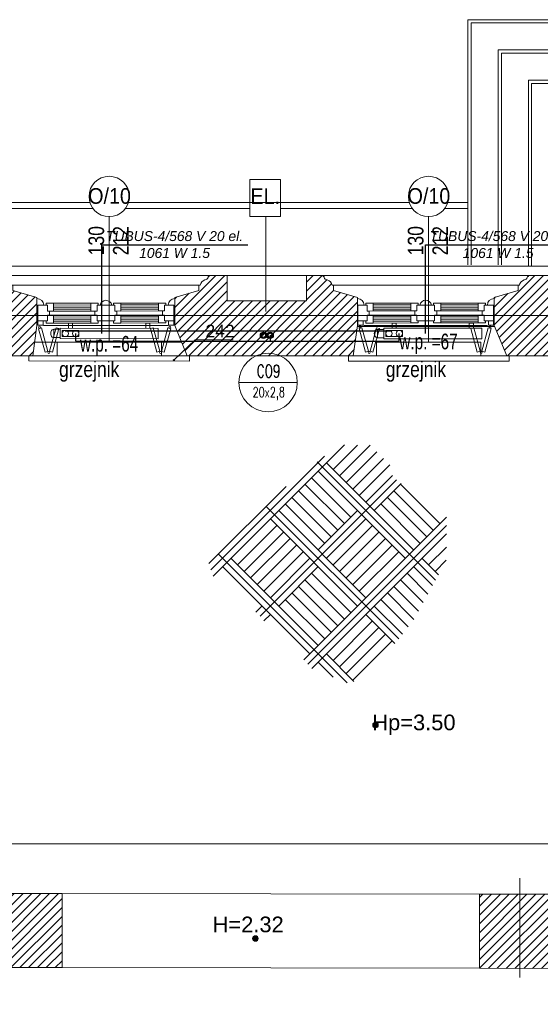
# Model space of a CAD drawing. Header units: millimetres. Extents: x -573548 to 674770, y -210017 to -47794.
# Tile 107 of 234: x 96121 to 101109, y -125018 to -115585. Entities that reach past the tile are written whole.
import ezdxf
from ezdxf.enums import TextEntityAlignment as Align
from ezdxf.lldxf.tags import DXFTag

# ---------------------------------------------------------------- set-up
doc = ezdxf.new("R2010")
doc.units = ezdxf.units.MM
for name, color, linetype, lineweight in [('_S_CO_OPIS_PION', 7, 'Continuous', 13), ('A.03 RZUT PARTERU_is$0$A-OKNA-OPIS_Nr_pióra__2', 8, 'Continuous', 9), ('A.03 RZUT PARTERU_is$0$A-WYSOKOSCI_Nr_pióra__7', 8, 'Continuous', 9), ('A.03 RZUT PARTERU_is$0$COKÓŁ_Nr_pióra__1', 8, 'Continuous', 9), ('A.03 RZUT PARTERU_is$0$detalokna_Nr_pióra__1', 8, 'Continuous', 9), ('A.03 RZUT PARTERU_is$0$detalokna_Nr_pióra__2', 8, 'Continuous', 9), ('A.03 RZUT PARTERU_is$0$detalokna_Nr_pióra__8', 8, 'Continuous', 9), ('A.03 RZUT PARTERU_is$0$DIM MALY_Nr_pióra__8', 8, 'Continuous', 9), ('A.03 RZUT PARTERU_is$0$Drawing & Figure_Nr_pióra__18', 8, 'Continuous', 9), ('A.03 RZUT PARTERU_is$0$nadproża_opis#2_Nr_pióra__7', 8, 'Continuous', 9), ('A.03 RZUT PARTERU_is$0$Nowe_A-OKNA-OPIS_Nr_pióra__59', 8, 'Continuous', 9), ('A.03 RZUT PARTERU_is$0$Nowe_A_okno_Nr_pióra__59', 8, 'Continuous', 9), ('A.03 RZUT PARTERU_is$0$Nowe_Annotation - Text_Nr_pióra__59', 8, 'Continuous', 9), ('A.03 RZUT PARTERU_is$0$Nowe_GRZEJNIK_Nr_pióra__59', 8, 'Continuous', 9), ('A.03 RZUT PARTERU_is$0$Nowe_okiennice_Nr_pióra__59', 8, 'Continuous', 9), ('A.03 RZUT PARTERU_is$0$Nowe_WIDOK_Nr_pióra__59', 8, 'Continuous', 9), ('A.03 RZUT PARTERU_is$0$opaska_Nr_pióra__1', 8, 'Continuous', 9), ('A.03 RZUT PARTERU_is$0$opisy inne_Nr_pióra__1', 8, 'Continuous', 9), ('A.03 RZUT PARTERU_is$0$PARAPET_Nr_pióra__7', 8, 'Continuous', 9), ('A.03 RZUT PARTERU_is$0$podciagi_Nr_pióra__1', 8, 'Continuous', 9), ('A.03 RZUT PARTERU_is$0$POSADZKI_Nr_pióra__18', 8, 'Continuous', 9), ('A.03 RZUT PARTERU_is$0$SCHODY_Nr_pióra__1', 8, 'Continuous', 9), ('A.03 RZUT PARTERU_is$0$Structural - Bearing_Nr_pióra__21', 8, 'Continuous', 9), ('A.03 RZUT PARTERU_is$0$Structural - Grid', 8, 'Continuous', 9), ('A.03 RZUT PARTERU_is$0$Structural - Grid_Nr_pióra__17', 8, 'Continuous', 9), ('FLUID-Powrót', 7, 'Continuous', 30), ('FLUID-Zasilanie', 7, 'Continuous', 30), ('SAN_Armatura CO na rozwinięciu', 7, 'Continuous', 13), ('SAN_Armatura CO na rzucie', 7, 'Continuous', 13), ('SAN_Grzejniki CO na rzucie', 7, 'Continuous', 13), ('SAN_Przewody powrotne CO na rzucie', 5, 'Continuous', 40), ('SAN_Przewody zasilające CO na rzucie', 1, 'Continuous', 40)]:
    doc.layers.add(name, color=color, linetype=linetype, lineweight=lineweight)
doc.layers.add('SAN_Etykiety grzejników CO na rzucie', color=7, linetype='Continuous')
doc.layers.add('SAN_Piony CO na rzucie', color=8, linetype='Continuous')
doc.styles.add('A.03 RZUT PARTERU_is$0$STYL_AUTOMATYCZNY_2', font='arial.ttf')
doc.styles.add('A.03 RZUT PARTERU_is$0$STYL_AUTOMATYCZNY_3', font='arial.ttf', dxfattribs={"width": 0.8})
doc.styles.add('A.03 RZUT PARTERU_is$0$STYL_AUTOMATYCZNY_4', font='arial.ttf', dxfattribs={"width": 0.7})
doc.styles.add('A.03 RZUT PARTERU_is$0$STYL_AUTOMATYCZNY_6', font='arial.ttf', dxfattribs={"width": 0.9})
doc.styles.add('A.03 RZUT PARTERU_is$0$STYL_AUTOMATYCZNY_8', font='arial.ttf', dxfattribs={"width": 0.8})
doc.styles.add('Etykiety grzejników CO na rzucie', font='ariali.ttf')
doc.styles.add('JOLARD', font='complex.shx', dxfattribs={"width": 0.7})
tags = doc.linetypes.add('DASH', pattern=[15, 10, -5]).pattern_tags.tags
tags[6:7] = [DXFTag(74, 4), DXFTag(75, 0), DXFTag(340, '0'), DXFTag(46, 0.0), DXFTag(50, 0.0), DXFTag(44, 0.0), DXFTag(45, 0.0)]
tags[4:5] = [DXFTag(74, 4), DXFTag(75, 0), DXFTag(340, '0'), DXFTag(46, 0.0), DXFTag(50, 0.0), DXFTag(44, 0.0), DXFTag(45, 0.0)]
pattern_1 = [(45, (655149.01, 0), (-42.426407, 42.426407), [])]

# ---------------------------------------------------------------- blocks, each defined once
blk = doc.blocks.new('A.03 RZUT PARTERU_is$0$Standardowy znacznik osi_4')
at = {"layer": 'A.03 RZUT PARTERU_is$0$Structural - Grid_Nr_pióra__17'}
blk.add_line((1000, 0), (42868.7, 0), dxfattribs=at)
at = {"layer": 'A.03 RZUT PARTERU_is$0$Structural - Grid_Nr_pióra__17', "style": 'A.03 RZUT PARTERU_is$0$STYL_AUTOMATYCZNY_2'}
for tag, p in [('AC_MarkerText_1_0', (-250, -335)), ('AC_MarkerText_1_1', (44118.7, -335))]:
    blk.add_attdef(tag, text='', height=350, rotation=180, dxfattribs=at).set_placement(p, align=Align.TOP_CENTER)
blk = doc.blocks.new('A.03 RZUT PARTERU_is$0$Standardowy znacznik osi_3')
at = {"layer": 'A.03 RZUT PARTERU_is$0$Structural - Grid_Nr_pióra__17'}
blk.add_line((2962.2, 0), (40906.6, 0), dxfattribs=at)
at = {"layer": 'A.03 RZUT PARTERU_is$0$Structural - Grid_Nr_pióra__17', "style": 'A.03 RZUT PARTERU_is$0$STYL_AUTOMATYCZNY_2'}
for tag, p in [('AC_MarkerText_1_0', (-250, -335)), ('AC_MarkerText_1_1', (44118.7, -335))]:
    blk.add_attdef(tag, text='', height=350, rotation=180, dxfattribs=at).set_placement(p, align=Align.TOP_CENTER)
blk = doc.blocks.new('A.03 RZUT PARTERU_is')
at = {"layer": 'A.03 RZUT PARTERU_is$0$A-WYSOKOSCI_Nr_pióra__7'}
for points in [[(754775.7, -97342.8, 1), (754722.3, -97342.8, 1)], [(753625.4, -99387.7, 1), (753572, -99387.7, 1)]]:
    blk.add_hatch(color=256, dxfattribs=at).paths.add_polyline_path(points)
at = {"layer": 'A.03 RZUT PARTERU_is$0$Drawing & Figure_Nr_pióra__18'}
h = blk.add_hatch(dxfattribs=at)
h.set_pattern_fill('Common_Brick_0004', color=256, style=0, pattern_type=2)
h.set_pattern_definition(pattern_1)
h.paths.add_polyline_path([(749807.1, -93256.2), (749807.1, -93515.2), (749956.3, -93805.2), (750206.3, -93805.2), (750206.3, -95322.1), (750336.3, -95322.1), (750743.4, -95295.5), (750743.4, -95295.2), (750746.3, -93804.9), (751466.3, -93804.9), (751505.5, -93514.5), (751505.5, -93245.2), (751275.9, -93180.2), (751275.9, -93129.8), (751263.3, -93129.8, 0.270785), (751217.6, -93078.7), (751206.9, -93074.5, -0.334097), (751186.3, -93045.5), (751176.3, -93045.5), (751176.3, -93035.2), (751111.3, -93035.2), (750146.3, -93035.2), (750136.3, -93035.2), (750136.3, -93045.5), (750126.3, -93045.5, -0.334097), (750105.7, -93074.5), (750094.9, -93078.7, 0.270785), (750049.3, -93129.8), (750036.6, -93129.8), (750036.6, -93180.2), (749807.1, -93245.2)])
h = blk.add_hatch(dxfattribs=at)
h.set_pattern_fill('Common_Brick_0004', color=256, style=0, pattern_type=2)
h.set_pattern_definition(pattern_1)
h.paths.add_polyline_path([(752827.1, -93245.2), (752827.1, -93256.2), (752827.1, -93514.5), (752922.2, -93746.4), (752946.4, -93804.9), (754534.6, -93804.9), (754575.5, -93514.5), (754575.5, -93245.2), (754345.9, -93180.2), (754345.9, -93129.8), (754333.3, -93129.8, 0.270785), (754287.6, -93078.7), (754276.9, -93074.5, -0.334097), (754256.3, -93045.5), (754246.3, -93045.5), (754246.3, -93035.2), (754181.3, -93035.2), (754089, -93035.2), (754089, -93279.2), (753699.3, -93279.2), (753326.9, -93279.2), (753326.9, -93035.2), (753156.3, -93035.2), (753156.3, -93045.5), (753146.3, -93045.5, -0.334097), (753125.7, -93074.5), (753114.9, -93078.7, 0.270785), (753069.3, -93129.8), (753056.6, -93129.8), (753056.6, -93180.2)])
h = blk.add_hatch(dxfattribs=at)
h.set_pattern_fill('Common_Brick_0004', color=256, style=0, pattern_type=2)
h.set_pattern_definition(pattern_1)
h.paths.add_polyline_path([(756114.8, -93180.2), (755885.2, -93245.2), (755885.2, -93256.2), (755885.2, -93514.5), (756006.3, -93804.9), (756412.7, -93804.9), (756776.3, -93804.9), (756777, -94184.3), (756777.9, -94635.2), (757225.6, -94653), (757226.2, -94653), (757356.3, -94653), (757356.3, -94693.5), (757356.3, -94693.5), (757356.3, -94666.9), (757356.3, -94666.9), (757356.3, -94600), (757356.3, -93804.9), (757516.3, -93804.9), (757530.5, -93514.5), (757530.5, -93245.2), (757315.9, -93180.2), (757315.9, -93129.8), (757303.3, -93129.8, 0.270785), (757257.6, -93078.7), (757246.9, -93074.5, -0.334097), (757226.3, -93045.5), (757216.3, -93045.5), (757216.3, -93035.2), (757151.3, -93035.2), (756216.3, -93035.2), (756214.4, -93035.2), (756214.4, -93045.5), (756204.4, -93045.5, -0.334097), (756183.8, -93074.5), (756173.1, -93078.7, 0.270785), (756127.4, -93129.8), (756114.8, -93129.8)])
h = blk.add_hatch(dxfattribs=at)
h.set_pattern_fill('Common_Brick_0004', color=256, style=0, pattern_type=2)
h.set_pattern_definition(pattern_1)
h.paths.add_polyline_path([(755746.2, -99673.5), (756133.4, -99674.1), (756716.2, -99675.1), (756716.2, -99753.6), (756716.2, -99893.6), (756716.2, -101430.2), (756716.3, -102115.2), (756796.3, -102115.2), (756796.3, -103725.2), (756796.3, -104725.5), (755926.3, -104725.5), (755817.1, -105005.5), (755817.1, -105264.9), (755817.1, -105275.5), (756046.6, -105340.5), (756046.6, -105390.9), (756059.3, -105390.9, 0.270785), (756104.9, -105442), (756115.7, -105446.2, -0.334097), (756136.3, -105475.2), (756146.3, -105475.2), (756146.3, -105485.5), (756211.3, -105485.5), (757111.3, -105485.5), (757176.3, -105485.5), (757176.3, -105475.2), (757186.3, -105475.2, -0.334097), (757206.9, -105446.2), (757217.6, -105442, 0.270785), (757263.3, -105390.9), (757275.9, -105390.9), (757275.9, -105340.5), (757505.5, -105275.5), (757505.5, -105005.5), (757526.3, -104725.5), (757436.3, -104725.5), (757436.3, -103725.2), (757436.3, -102275.5), (759465.1, -102275.5), (759596.3, -102275.5), (759596.3, -103725.5), (759787.7, -103717.6), (759917.7, -103717.6), (759917.7, -103716.6), (759917.7, -101677.4), (759917.7, -101626.4), (759787.7, -101626.4), (759596.3, -101645.2), (759596.3, -102135.2), (759462.8, -102135.4), (757426.4, -102137.7), (757439.7, -101430.2), (757456.3, -100544.9), (757736.3, -100544.9), (757742.5, -100204.9), (757882.5, -100204.9), (757882.5, -100544.9), (759596.3, -100544.9), (759596.3, -100746.2), (759917.7, -100746.2), (759917.7, -100544.9), (760956.3, -100544.9), (760956.3, -99964.9), (757626.6, -99964.9), (757596.9, -100013.9), (757592.6, -99997.5), (757626.6, -99964.9), (757336.3, -99964.9), (757336.3, -99844.9), (757341.2, -98890.5), (757356.3, -96002.6), (757356.3, -96002.4), (757236.7, -96002.4), (756780.6, -96045), (756786.1, -98890.5), (756786.3, -98965.2), (756133.4, -98964.1), (755746.2, -98963.5)])
h = blk.add_hatch(dxfattribs=at)
h.set_pattern_fill('Common_Brick_0004', color=256, style=0, pattern_type=2)
h.set_pattern_definition(pattern_1)
h.paths.add_polyline_path([(735455.7, -98345.2), (735395.7, -98345.2), (735395.7, -98360.2), (735408.7, -98360.2), (735408.7, -98372.2, -0.371445), (735421.7, -98388.1), (735421.7, -98460.5, 0.436052), (735431.7, -98470.2), (735431.7, -98485.2), (735455.7, -98485.2), (735776.3, -98485.2), (736135, -98343.5), (736135, -98085.2), (737045, -98085.2), (737045, -97887.4), (737050.6, -97887.4), (738195, -97887.4), (738195, -98085.2), (742776.3, -98085.2), (742776.3, -98665.2), (743719.8, -98665.2), (743719.8, -98281.5), (744542.7, -98281.5), (744542.7, -98665.2), (746016.3, -98665.2), (746016.3, -98855.2), (746159.7, -98855.2), (746159.7, -98855), (746166.3, -98665.2), (747246.3, -98665.2), (747246.3, -98365.2), (747246.3, -98095.2), (747282, -97255.2), (747610.7, -97256.4), (750156.3, -97265.2), (750156.3, -98890.5), (750156.3, -99595.2), (750436.3, -99595.2), (750436.3, -99735.2), (750156.3, -99735.2), (750156.3, -100105.2), (749506.3, -100105.2), (748146.3, -100105.2), (748237.5, -100675.2), (747316.3, -100675.2), (747277.5, -100675.2), (747316.3, -100105.2), (746116.3, -100105.2), (746127, -99795.6), (745975, -99795.5), (745966.3, -100035.2), (745736.3, -100035.2), (745736.3, -100220.1), (745386.3, -100158.5), (745386.3, -100035.2), (744686.1, -100035.2), (744686.1, -100035.2), (744686.1, -100011, 0.414287), (744682.1, -100007), (744608, -100007), (744608, -100035.2), (744572.3, -100035.2), (744572.3, -100138.2), (744608, -100138.2), (744608, -100165.2), (744656.3, -100165.2), (744636.3, -100774.1), (744815.5, -100774.1), (744836.8, -100774), (744836.8, -101430.2), (744836.8, -101978.1), (744836.8, -102684), (744826.3, -102684), (744826.3, -102684.1), (743396.3, -102684.1), (743396.3, -102194.7), (743396.3, -102194.7), (743396.3, -102197.7), (743266.3, -102197.7), (743266.3, -102197.5), (742673.3, -102209.9), (742676.3, -102949.1), (743286.3, -102938.9), (743416.3, -102938.9), (743416.3, -102835.5), (744796.3, -102835.5), (744796.3, -103312.4), (744796.3, -104725.5), (744416.3, -104725.5), (744326.3, -105075.5), (744326.3, -105485.5), (744326.3, -105509.5), (744341.3, -105509.5, 0.436052), (744351, -105519.5), (744423.4, -105519.5, -0.371445), (744439.3, -105532.5), (744451.3, -105532.5), (744451.3, -105545.5), (744466.3, -105545.5), (744466.3, -105485.5), (745121.3, -105485.5), (745186.3, -105485.5), (745186.3, -105475.2), (745196.3, -105475.2, -0.334097), (745216.9, -105446.2), (745227.6, -105442, 0.270785), (745273.3, -105390.9), (745285.9, -105390.9), (745285.9, -105340.5), (745515.5, -105275.5), (745515.5, -105005.5), (745512, -104885.5), (745507.4, -104725.5), (745137.4, -104725.5), (745137.4, -103312.4), (745137.4, -101978.1), (745137.4, -101430.2), (745137.4, -100774.2), (749506.3, -100756.7), (750166.3, -100754.1), (750165.2, -101260.5), (750445.2, -101260.5), (750445.2, -101400.5), (750165.2, -101400.5), (750165.2, -101430.2), (750166.3, -103065.3), (750296.3, -103065.3), (750875.7, -103065.5), (750885.5, -101430.2), (750896.1, -99665.5), (751746.1, -99666.9), (751746.2, -98956.9), (750736.3, -98955.2), (750736.2, -98955.2), (750736.3, -98890.5), (750740.7, -96695.2), (750336.3, -96678.8), (750206.3, -96678.8), (750206.3, -97105.2), (747610.7, -97087), (747356.3, -97085.2), (747356.3, -96685.2), (747136, -96684.7), (747116.3, -98095.2), (746976.3, -98096.7), (746976.3, -98096.8), (746976.3, -98352.1), (746976.3, -98376.7), (746836.3, -98376.7), (746836.3, -98098.1), (743436.3, -98133.7), (743436.3, -96675.2), (742765, -96656.2), (742765, -97545.2), (736675, -97565.2), (736675, -96685.2), (736435, -96545.2), (736235, -96545.2), (736005, -96545.2), (735981, -96545.2), (735981, -96560.2, 0.436052), (735971, -96570), (735971, -96642.3, -0.371445), (735958, -96658.2), (735958, -96670.2), (735945, -96670.2), (735945, -96685.2), (736005, -96685.2), (736005, -96800.8), (736005, -97495.2), (735455.7, -97495.2)])
at = {"layer": 'A.03 RZUT PARTERU_is$0$A-WYSOKOSCI_Nr_pióra__7'}
for centre in [(754749, -97342.8), (753598.7, -99387.7)]:
    blk.add_circle(centre, 26.7, dxfattribs=at)
at = {"layer": 'A.03 RZUT PARTERU_is$0$COKÓŁ_Nr_pióra__1'}
for p, q in [((742606.3, -92945.2), (756215.3, -92945.2)), ((756214.4, -92945.2), (756795.3, -92945.2))]:
    blk.add_line(p, q, dxfattribs=at)
at = {"layer": 'A.03 RZUT PARTERU_is$0$detalokna_Nr_pióra__1'}
for p, q in [((751176.3, -93035.2), (753156.3, -93035.2)), ((754246.3, -93035.2), (756214.4, -93035.2))]:
    blk.add_line(p, q, dxfattribs=at)
at = {"layer": 'A.03 RZUT PARTERU_is$0$detalokna_Nr_pióra__2'}
for p, q in [((751275.9, -93129.5), (753056.6, -93129.5)), ((754345.9, -93129.8), (756114.8, -93129.8))]:
    blk.add_line(p, q, dxfattribs=at)
for points in [[(751429.1, -93804.9), (751429.1, -93854.9), (752968.4, -93855.2), (752968.4, -93805.2)], [(754489.1, -93804.9), (754489.1, -93855.2), (756028.4, -93855.2), (756028.4, -93804.9)]]:
    blk.add_lwpolyline(points, dxfattribs=at)
at = {"layer": 'A.03 RZUT PARTERU_is$0$detalokna_Nr_pióra__8'}
for p, q in [((751568.4, -93515.2), (752764.2, -93515.2)), ((754574, -93524.9), (755889.6, -93524.9)), ((754638.4, -93515.2), (755822.4, -93515.2)), ((751483.8, -93674.9), (752893, -93675.2)), ((751466.3, -93804.9), (752946.3, -93805.2)), ((754534.6, -93804.9), (756006.3, -93804.9))]:
    blk.add_line(p, q, dxfattribs=at)
blk.add_lwpolyline([(753326.9, -93035.2), (753326.9, -93279.2), (754089, -93279.2), (754089, -93035.2)], dxfattribs=at)
at = {"layer": 'A.03 RZUT PARTERU_is$0$DIM MALY_Nr_pióra__8'}
blk.add_line((756133.4, -98808.9), (756133.4, -99760.7), dxfattribs=at)
at = {"layer": 'A.03 RZUT PARTERU_is$0$nadproża_opis#2_Nr_pióra__7'}
for p, q in [((752817.1, -93848.4), (753020.3, -93651.2)), ((753020.3, -93651.2), (753070.3, -93651.2)), ((753070.3, -93651.2), (753386.2, -93651.2))]:
    blk.add_line(p, q, dxfattribs=at)
blk.add_lwpolyline([(752821.6, -93844, 1), (752812.7, -93852.7, 1)], format="xyb", close=True, dxfattribs=at)
at = {"layer": 'A.03 RZUT PARTERU_is$0$Nowe_A-OKNA-OPIS_Nr_pióra__59'}
for p, q in [((752197.4, -93676.8), (752197.4, -92471.6)), ((755257.4, -93676.8), (755257.4, -92471.6))]:
    blk.add_line(p, q, dxfattribs=at)
for centre in [(752197.4, -92278.6), (755257.4, -92278.6)]:
    blk.add_circle(centre, 193, dxfattribs=at)
at = {"layer": 'A.03 RZUT PARTERU_is$0$Nowe_A_okno_Nr_pióra__59'}
for points in [[(752110.1, -93321.3), (752222.5, -93321.2, 0.845314)], [(755174.2, -93321), (755286.6, -93321, 0.845314)]]:
    blk.add_lwpolyline(points, format="xyb", close=True, dxfattribs=at)
for points in [[(751515.5, -93471.5), (751515.4, -93321.5), (751605.4, -93321.4), (751605.4, -93376.4), (751625.4, -93376.4), (751625.4, -93416.4), (751605.4, -93416.4), (751605.5, -93471.4)], [(751663.6, -93301.4), (751663.6, -93376.4), (751605.4, -93376.4), (751605.4, -93321.4), (751593.6, -93321.4), (751593.6, -93301.4)], [(752023.1, -93301.3), (752023.1, -93376.2), (752081.3, -93376.2), (752081.3, -93321.2), (752093.1, -93321.2), (752093.1, -93301.3)], [(752309.5, -93301.1), (752309.5, -93376.1), (752251.3, -93376.2), (752251.3, -93321.2), (752239.5, -93321.2), (752239.5, -93301.2)], [(752668.9, -93301), (752668.9, -93376), (752727.1, -93376), (752727.1, -93321), (752738.9, -93321), (752738.9, -93301)], [(752817.1, -93471), (752817.1, -93321), (752727.1, -93321), (752727.1, -93376), (752707.1, -93376), (752707.1, -93416), (752727.1, -93416), (752727.1, -93471)], [(754579.6, -93471.2), (754579.5, -93321.2), (754669.5, -93321.2), (754669.5, -93376.2), (754689.5, -93376.2), (754689.5, -93416.2), (754669.5, -93416.2), (754669.6, -93471.2)], [(754727.7, -93301.1), (754727.7, -93376.1), (754669.5, -93376.2), (754669.5, -93321.2), (754657.7, -93321.2), (754657.7, -93301.2)], [(755087.2, -93301), (755087.2, -93376), (755145.4, -93376), (755145.4, -93321), (755157.2, -93321), (755157.2, -93301)], [(755373.6, -93300.9), (755373.6, -93375.9), (755315.4, -93375.9), (755315.4, -93320.9), (755303.6, -93320.9), (755303.6, -93300.9)], [(755733, -93300.7), (755733, -93375.7), (755791.2, -93375.7), (755791.2, -93320.7), (755803, -93320.7), (755803, -93300.7)], [(755881.2, -93470.7), (755881.2, -93320.7), (755791.2, -93320.7), (755791.2, -93375.7), (755771.2, -93375.7), (755771.2, -93415.7), (755791.2, -93415.7), (755791.2, -93470.7)], [(751565.5, -93471.5), (751565.5, -93511.5), (751515.5, -93511.5), (751515.5, -93471.5)], [(751663.7, -93491.4), (751663.6, -93416.4), (751605.4, -93416.4), (751605.5, -93471.4), (751593.7, -93471.4), (751593.7, -93491.4)], [(752023.1, -93491.2), (752023.1, -93416.2), (752081.3, -93416.2), (752081.3, -93471.2), (752093.1, -93471.2), (752093.1, -93491.2)], [(752309.6, -93491.1), (752309.5, -93416.1), (752251.3, -93416.2), (752251.4, -93471.2), (752239.6, -93471.2), (752239.6, -93491.2)], [(752668.9, -93491), (752668.9, -93416), (752727.1, -93416), (752727.1, -93471), (752738.9, -93471), (752738.9, -93491)], [(752817.1, -93471), (752817.1, -93511), (752767.1, -93511), (752767.1, -93471)], [(754629.6, -93471.2), (754629.6, -93511.2), (754579.6, -93511.2), (754579.6, -93471.2)], [(754727.8, -93491.1), (754727.7, -93416.1), (754669.5, -93416.2), (754669.6, -93471.2), (754657.8, -93471.2), (754657.8, -93491.2)], [(755087.2, -93491), (755087.2, -93416), (755145.4, -93416), (755145.4, -93471), (755157.2, -93471), (755157.2, -93491)], [(755373.7, -93490.9), (755373.6, -93415.9), (755315.4, -93415.9), (755315.5, -93470.9), (755303.7, -93470.9), (755303.7, -93490.9)], [(755733, -93490.7), (755733, -93415.7), (755791.2, -93415.7), (755791.2, -93470.7), (755803, -93470.7), (755803, -93490.7)], [(755881.2, -93470.7), (755881.2, -93510.7), (755831.2, -93510.7), (755831.2, -93470.7)]]:
    blk.add_lwpolyline(points, close=True, dxfattribs=at)
for points in [[(752023.1, -93301.3), (751663.6, -93301.4)], [(751663.6, -93318.8), (752023.1, -93318.6)], [(751663.6, -93338.8), (752023.1, -93338.6)], [(751663.6, -93358.8), (752023.1, -93358.6)], [(751663.6, -93376.4), (752023.1, -93376.2)], [(752171.3, -93321.2), (752081.3, -93321.2), (752081.3, -93376.2), (752061.3, -93376.2), (752061.3, -93416.2), (752081.3, -93416.2), (752081.3, -93471.2), (752171.3, -93471.2), (752171.3, -93471.2)], [(752161.3, -93321.2), (752251.3, -93321.2), (752251.3, -93376.2), (752271.3, -93376.2), (752271.3, -93416.2), (752251.3, -93416.2), (752251.4, -93471.2), (752161.4, -93471.2), (752161.4, -93471.2)], [(752309.5, -93301.2), (752668.9, -93301)], [(752668.9, -93318.5), (752309.5, -93318.5)], [(752668.9, -93338.5), (752309.5, -93338.5)], [(752668.9, -93358.5), (752309.5, -93358.5)], [(752668.9, -93376), (752309.5, -93376.2)], [(755087.2, -93301), (754727.7, -93301.1)], [(754727.7, -93318.6), (755087.2, -93318.4)], [(754727.7, -93338.6), (755087.2, -93338.4)], [(754727.7, -93358.6), (755087.2, -93358.4)], [(754727.7, -93376.1), (755087.2, -93376)], [(755235.4, -93321), (755145.4, -93321), (755145.4, -93376), (755125.4, -93376), (755125.4, -93416), (755145.4, -93416), (755145.4, -93471), (755235.4, -93471), (755235.4, -93471)], [(755225.4, -93321), (755315.4, -93320.9), (755315.4, -93375.9), (755335.4, -93375.9), (755335.4, -93415.9), (755315.4, -93415.9), (755315.5, -93470.9), (755225.5, -93471), (755225.5, -93471)], [(755373.6, -93300.9), (755733, -93300.8)], [(755733, -93318.3), (755373.6, -93318.3)], [(755733, -93338.3), (755373.6, -93338.3)], [(755733, -93358.3), (755373.6, -93358.3)], [(755733, -93375.7), (755373.6, -93375.9)], [(751663.6, -93416.4), (752023.1, -93416.2)], [(751663.7, -93433.8), (752023.1, -93433.6)], [(751663.7, -93453.8), (752023.1, -93453.6)], [(751663.7, -93473.8), (752023.1, -93473.6)], [(752668.9, -93416), (752309.5, -93416.2)], [(752668.9, -93433.5), (752309.5, -93433.5)], [(752668.9, -93453.5), (752309.6, -93453.5)], [(752668.9, -93473.5), (752309.6, -93473.5)], [(754727.7, -93416.1), (755087.2, -93416)], [(754727.7, -93433.6), (755087.2, -93433.4)], [(754727.8, -93453.6), (755087.2, -93453.4)], [(754727.8, -93473.6), (755087.2, -93473.4)], [(755733, -93415.8), (755373.6, -93415.9)], [(755733, -93433.3), (755373.6, -93433.3)], [(755733, -93453.3), (755373.7, -93453.3)], [(755733, -93473.3), (755373.7, -93473.3)], [(752023.1, -93491.2), (751663.7, -93491.4)], [(752309.6, -93491.1), (752668.9, -93491)], [(755087.2, -93491), (754727.8, -93491.1)], [(755373.7, -93490.9), (755733, -93490.7)]]:
    blk.add_lwpolyline(points, dxfattribs=at)
at = {"layer": 'A.03 RZUT PARTERU_is$0$Nowe_GRZEJNIK_Nr_pióra__59'}
for points in [[(751698.8, -93805), (752698.8, -93805), (752698.8, -93675), (751698.8, -93675)], [(754758.7, -93804.9), (755758.7, -93804.9), (755758.7, -93674.9), (754758.7, -93674.9)]]:
    blk.add_lwpolyline(points, close=True, dxfattribs=at)
at = {"layer": 'A.03 RZUT PARTERU_is$0$Nowe_okiennice_Nr_pióra__59'}
for points in [[(751549.1, -93538.1), (751521.3, -93545.8), (751583.4, -93770.7), (751611.2, -93763.1)], [(751688.7, -93537.4), (751716.5, -93545.1), (751654.4, -93770.1), (751626.6, -93762.4)], [(752620.5, -93537.4), (752592.7, -93545.1), (752654.8, -93770.1), (752682.6, -93762.4)], [(752760.1, -93538.1), (752787.9, -93545.8), (752725.8, -93770.7), (752698, -93763.1)], [(754619.1, -93537.4), (754591.3, -93545), (754653.4, -93770), (754681.2, -93762.3)], [(754758.7, -93536.7), (754786.5, -93544.4), (754724.4, -93769.3), (754696.6, -93761.7)], [(755690.5, -93536.7), (755662.7, -93544.4), (755724.8, -93769.3), (755752.6, -93761.7)], [(755830.1, -93537.4), (755857.9, -93545), (755795.8, -93770), (755768, -93762.3)]]:
    blk.add_lwpolyline(points, close=True, dxfattribs=at)
for centre in [(751530.6, -93529.7), (752778.6, -93529.7), (754600.6, -93529), (755848.6, -93529), (751618.6, -93774.7), (752690.6, -93774.7), (754688.6, -93773.9), (755760.6, -93773.9)]:
    blk.add_circle(centre, 9.4, dxfattribs=at)
at = {"layer": 'A.03 RZUT PARTERU_is$0$Nowe_WIDOK_Nr_pióra__59'}
for centre, start, end in [((751505.4, -93321.5), 359.921, 89.53553), ((752828, -93321.5), 90.46447, 180.079), ((754575.4, -93321.5), 359.921, 89.53553), ((755886.2, -93321.5), 90.46447, 180.079)]:
    blk.add_arc(centre, 65.3, start, end, dxfattribs=at)
at = {"layer": 'A.03 RZUT PARTERU_is$0$opaska_Nr_pióra__1'}
for points in [[(752012.9, -92335.2), (749345.8, -92335.2)], [(755072.9, -92335.2), (752381.9, -92335.2)], [(755635.3, -92335.2), (755441.9, -92335.2)], [(752043.6, -92395.2), (749315.1, -92395.2)], [(753546.2, -92395.2), (752351.1, -92395.2)], [(755103.6, -92395.2), (753837.6, -92395.2)], [(755635.3, -92395.2), (755411.1, -92395.2)]]:
    blk.add_lwpolyline(points, dxfattribs=at)
at = {"layer": 'A.03 RZUT PARTERU_is$0$opisy inne_Nr_pióra__1'}
blk.add_line((753699.3, -93381.6), (753699.3, -92471.6), dxfattribs=at)
blk.add_lwpolyline([(753546.2, -92116.9), (753837.6, -92116.9), (753837.6, -92471.6), (753546.2, -92471.6)], close=True, dxfattribs=at)
at = {"layer": 'A.03 RZUT PARTERU_is$0$podciagi_Nr_pióra__1'}
for p, q in [((751746.2, -98956.9), (755746.2, -98963.5)), ((751746.1, -99666.9), (755746.2, -99673.5))]:
    blk.add_line(p, q, dxfattribs=at)
at = {"layer": 'A.03 RZUT PARTERU_is$0$POSADZKI_Nr_pióra__18'}
for p, q in [((754451.8, -94657.9), (753821.8, -95287.8)), ((754575.4, -94660.1), (754342.3, -94893.2)), ((754699, -94662.3), (754405.2, -94956.1)), ((754261.4, -94768.1), (753172.8, -95856.8)), ((754761.9, -94725.2), (754468.1, -95019)), ((754824.8, -94788.1), (754531, -95081.9)), ((754191.7, -94822.7), (755323.6, -95954.6)), ((754696.9, -95247.8), (754279.4, -94830.3)), ((754887.8, -94851), (754593.9, -95144.8)), ((754513.8, -95350.7), (754136.4, -94973.3)), ((754199.3, -94910.4), (754616.8, -95327.9)), ((754911.3, -94953.2), (754656.8, -95207.7)), ((753893.5, -95056), (753153.3, -95796.1)), ((754951.4, -94993.3), (753643.7, -96300.9)), ((754450.9, -95413.6), (754073.5, -95036.2)), ((754994.8, -95030), (754736.9, -95287.8)), ((755366, -95413.6), (754988.6, -95036.2)), ((754325.1, -95539.5), (753947.6, -95162)), ((754388, -95476.5), (754010.6, -95099.1)), ((755240.2, -95539.5), (754862.7, -95162)), ((755303.1, -95476.5), (754925.7, -95099.1)), ((753701.7, -95247.8), (754971.4, -96517.5)), ((754262.2, -95602.4), (753884.7, -95224.9)), ((755114.4, -95665.3), (754696.9, -95247.8)), ((755177.3, -95602.4), (754799.8, -95224.9)), ((753192.3, -95917.4), (753741.7, -95367.9)), ((753821.8, -95287.8), (753324.2, -95785.4)), ((753741.7, -95367.9), (754576.7, -96202.9)), ((754656.8, -96122.8), (753821.8, -95287.8)), ((754576.7, -95287.8), (754199.3, -95665.3)), ((754656.8, -95367.9), (754279.4, -95745.4)), ((754616.8, -95327.9), (755034.3, -95745.4)), ((755428.9, -95350.7), (754616.8, -96162.9)), ((753427.2, -95808.3), (753804.6, -95430.8)), ((755429.1, -95430.7), (754101.3, -96758.5)), ((754342.3, -95808.3), (754719.7, -95430.8)), ((753490.1, -95871.2), (753867.5, -95493.7)), ((753553, -95934.1), (753930.5, -95556.6)), ((755428.4, -95511.5), (754137.7, -96802.2)), ((754405.2, -95871.2), (754782.7, -95493.7)), ((754468.1, -95934.1), (754845.6, -95556.6)), ((753615.9, -95997), (753993.4, -95619.5)), ((754531, -95997), (754908.5, -95619.5)), ((755257.4, -95808.3), (755427.9, -95637.7)), ((753244.1, -95705.3), (754476.2, -96937.4)), ((754199.3, -96580.4), (753364.3, -95745.4)), ((753678.8, -96059.9), (754056.3, -95682.5)), ((754119.2, -95745.4), (753741.7, -96122.8)), ((754593.9, -96059.9), (754971.4, -95682.5)), ((755194.5, -95745.4), (755351.9, -95902.8)), ((753284.2, -95825.5), (754119.2, -96660.5)), ((754199.3, -95825.5), (753821.8, -96202.9)), ((755295.4, -96006.4), (755114.4, -95825.5)), ((755320.3, -95871.2), (755427.5, -95764)), ((754513.8, -96265.8), (754136.4, -95888.4)), ((755251, -96087.9), (755051.5, -95888.4)), ((754388, -96391.6), (754010.6, -96014.2)), ((754450.9, -96328.7), (754073.5, -95951.3)), ((755162.2, -96250.8), (754925.7, -96014.2)), ((755206.6, -96169.3), (754988.6, -95951.3)), ((754325.1, -96454.6), (753947.6, -96077.1)), ((755117.9, -96332.2), (754862.7, -96077.1)), ((753661.6, -96202.9), (753603.7, -96260.9)), ((754262.2, -96517.5), (753884.7, -96140)), ((754616.8, -96162.9), (754061.2, -96718.4)), ((754736.9, -96202.9), (755006.8, -96472.7)), ((755062.3, -96402.5), (754799.8, -96140)), ((753741.7, -96283), (753680.1, -96344.6)), ((754936, -96562.2), (754656.8, -96283)), ((754342.3, -96723.4), (754719.7, -96345.9)), ((754405.2, -96786.3), (754782.7, -96408.8)), ((754468.1, -96849.2), (754845.6, -96471.7)), ((754531, -96912.1), (754908.5, -96534.7)), ((754279.4, -96660.5), (754543.2, -96924.3)), ((754342.8, -96884.1), (754199.3, -96740.6))]:
    blk.add_line(p, q, dxfattribs=at)
at = {"layer": 'A.03 RZUT PARTERU_is$0$SCHODY_Nr_pióra__1'}
for points in [[(755635.3, -92935.2), (755635.3, -90585.2), (760885.3, -90585.2), (760885.3, -92935.2)], [(755665.3, -92935.2), (755665.3, -90615.2), (760855.3, -90615.2), (760855.3, -92935.2)], [(755925.3, -92935.2), (755925.3, -90875.2), (760595.3, -90875.2), (760595.3, -92935.2)], [(755955.3, -92935.2), (755955.3, -90905.2), (760565.3, -90905.2), (760565.3, -92935.2)], [(756215.3, -92945.2), (756215.3, -91165.2), (760305.3, -91165.2), (760305.3, -92945.2)], [(756245.3, -92945.2), (756245.3, -91195.2), (760275.3, -91195.2), (760275.3, -92945.2)]]:
    blk.add_lwpolyline(points, dxfattribs=at)
at = {"layer": 'A.03 RZUT PARTERU_is$0$Structural - Bearing_Nr_pióra__21'}
for p, q in [((753156.3, -93035.2), (754246.3, -93035.2)), ((756216.3, -93035.2), (757216.3, -93035.2)), ((751505.5, -93514.5), (751466.3, -93804.9)), ((752827.1, -93514.5), (752946.3, -93805.2)), ((754575.5, -93514.5), (754534.6, -93804.9)), ((755885.2, -93514.5), (756006.3, -93804.9)), ((750746.3, -93804.9), (751466.3, -93804.9)), ((754534.6, -93804.9), (752946.4, -93804.9)), ((756776.3, -93804.9), (756006.3, -93804.9)), ((751746.2, -98956.9), (750736.3, -98955.2)), ((751746.2, -98956.9), (751746.1, -99666.9)), ((755746.2, -98963.5), (755746.2, -99673.5)), ((756786.3, -98965.2), (755746.2, -98963.5)), ((751746.1, -99666.9), (750896.1, -99665.5)), ((756716.2, -99675.1), (755746.2, -99673.5))]:
    blk.add_line(p, q, dxfattribs=at)
for points in [[(751111.3, -93035.2), (751176.3, -93035.2), (751176.3, -93045.5), (751186.3, -93045.5, 0.334097), (751206.9, -93074.5), (751217.6, -93078.7, -0.270785), (751263.3, -93129.8), (751275.9, -93129.8), (751275.9, -93180.2), (751505.5, -93245.2), (751505.5, -93515.2)], [(753221.3, -93035.2), (753156.3, -93035.2), (753156.3, -93045.5), (753146.3, -93045.5, -0.334097), (753125.7, -93074.5), (753114.9, -93078.7, 0.270785), (753069.3, -93129.8), (753056.6, -93129.8), (753056.6, -93180.2), (752827.1, -93245.2), (752827.1, -93515.2)], [(754181.3, -93035.2), (754246.3, -93035.2), (754246.3, -93045.5), (754256.3, -93045.5, 0.334097), (754276.9, -93074.5), (754287.6, -93078.7, -0.270785), (754333.3, -93129.8), (754345.9, -93129.8), (754345.9, -93180.2), (754575.5, -93245.2), (754575.5, -93515.2)], [(756279.4, -93035.2), (756214.4, -93035.2), (756214.4, -93045.5), (756204.4, -93045.5, -0.334097), (756183.8, -93074.5), (756173.1, -93078.7, 0.270785), (756127.4, -93129.8), (756114.8, -93129.8), (756114.8, -93180.2), (755885.2, -93245.2), (755885.2, -93515.2)]]:
    blk.add_lwpolyline(points, format="xyb", dxfattribs=at)
at = {"layer": 'A.03 RZUT PARTERU_is$0$Structural - Grid', "zscale": 1000, "rotation": 180}
for name, p in [('A.03 RZUT PARTERU_is$0$Standardowy znacznik osi_3', (776835.6, -93420.2)), ('A.03 RZUT PARTERU_is$0$Standardowy znacznik osi_4', (776832.4, -98482.5))]:
    blk.add_blockref(name, p, dxfattribs=at)
at = {"layer": 'A.03 RZUT PARTERU_is$0$A-OKNA-OPIS_Nr_pióra__2', "insert": (753693, -92275.9), "char_height": 150, "attachment_point": 5, "style": 'A.03 RZUT PARTERU_is$0$STYL_AUTOMATYCZNY_6'}
blk.add_mtext('\\A1;{\\pqc;\\fArial|b0|i0|c238|p0;\\W0.900000;EL.}', dxfattribs=at)
at = {"layer": 'A.03 RZUT PARTERU_is$0$A-WYSOKOSCI_Nr_pióra__7', "char_height": 150, "attachment_point": 5, "style": 'A.03 RZUT PARTERU_is$0$STYL_AUTOMATYCZNY_2'}
for s, insert in [('\\A1;{\\pqc;\\fArial|b0|i0|c238|p0;\\W1.000000;Hp=3.50}', (755117.3, -97340.4)), ('\\A1;{\\pqc;\\fArial|b0|i0|c238|p0;\\W1.000000;H=2.32}', (753529.4, -99254.2))]:
    blk.add_mtext(s, dxfattribs=dict(at, insert=insert))
at = {"layer": 'A.03 RZUT PARTERU_is$0$nadproża_opis#2_Nr_pióra__7', "insert": (753120.3, -93507.7), "char_height": 120, "attachment_point": 1, "style": 'A.03 RZUT PARTERU_is$0$STYL_AUTOMATYCZNY_2'}
blk.add_mtext('\\A1;{\\pql;\\fArial|b0|i0|c238|p0;\\W1.000000;242}', dxfattribs=at)
at = {"layer": 'A.03 RZUT PARTERU_is$0$Nowe_A-OKNA-OPIS_Nr_pióra__59', "char_height": 150, "attachment_point": 5, "style": 'A.03 RZUT PARTERU_is$0$STYL_AUTOMATYCZNY_6'}
for insert in [(752201.3, -92275.1), (755261.3, -92275.1)]:
    blk.add_mtext('\\A1;{\\pqc;\\fArial|b0|i0|c238|p0;\\W0.900000;O/10}', dxfattribs=dict(at, insert=insert))
at = {"layer": 'A.03 RZUT PARTERU_is$0$Nowe_A-OKNA-OPIS_Nr_pióra__59', "char_height": 150, "attachment_point": 5, "rotation": 90, "style": 'A.03 RZUT PARTERU_is$0$STYL_AUTOMATYCZNY_3'}
for s, insert in [('\\A1;{\\pqc;\\fArial|b0|i0|c238|p0;\\W0.800000;130}', (752074.8, -92702.3)), ('\\A1;{\\pqc;\\fArial|b0|i0|c238|p0;\\W0.800000;212}', (752309.2, -92702.3)), ('\\A1;{\\pqc;\\fArial|b0|i0|c238|p0;\\W0.800000;130}', (755134.8, -92702.3)), ('\\A1;{\\pqc;\\fArial|b0|i0|c238|p0;\\W0.800000;212}', (755369.2, -92702.3))]:
    blk.add_mtext(s, dxfattribs=dict(at, insert=insert))
at = {"layer": 'A.03 RZUT PARTERU_is$0$Nowe_Annotation - Text_Nr_pióra__59', "char_height": 150, "attachment_point": 7, "style": 'A.03 RZUT PARTERU_is$0$STYL_AUTOMATYCZNY_8'}
for insert in [(751717.3, -94054.2), (754847.9, -94054.2)]:
    blk.add_mtext('\\A1;{\\pql;\\fArial|b0|i0|c238|p0;\\W0.800000;grzejnik }', dxfattribs=dict(at, insert=insert))
at = {"layer": 'A.03 RZUT PARTERU_is$0$PARAPET_Nr_pióra__7', "char_height": 150, "attachment_point": 7, "style": 'A.03 RZUT PARTERU_is$0$STYL_AUTOMATYCZNY_4'}
for s, insert in [('\\A1;{\\pql;\\fArial|b0|i0|c238|p0;\\W0.700000;w.p. =64}', (751917.5, -93810.3)), ('\\A1;{\\pql;\\fArial|b0|i0|c238|p0;\\W0.700000;w.p. =67}', (754977.5, -93788.4))]:
    blk.add_mtext(s, dxfattribs=dict(at, insert=insert))
blk = doc.blocks.new('CZLVK_P_55_5_95_5_10_V')
at = {"layer": 'SAN_Grzejniki CO na rzucie'}
for points in [[(-350, -50), (-350, 0), (-390, 0), (-390, -50)], [(390, -50), (390, 0), (350, 0), (350, -50)], [(470, -150), (-470, -150), (-470, -50), (470, -50), (470, -150)]]:
    blk.add_lwpolyline(points, dxfattribs=at)
blk = doc.blocks.new('VERTPIPECOSUPPLY_P')
at = {"layer": 'SAN_Przewody zasilające CO na rzucie', "lineweight": 13}
blk.add_circle((0, 0), 30, dxfattribs=at)
blk = doc.blocks.new('VERTPIPECORETURN_P')
at = {"layer": 'SAN_Przewody powrotne CO na rzucie', "lineweight": 13}
blk.add_circle((0, 0), 30, dxfattribs=at)
blk = doc.blocks.new('ZTGRZVK_P_V')
at = {"layer": 'SAN_Armatura CO na rozwinięciu'}
blk.add_lwpolyline([(-50, 40), (-110, 40), (-110, -40), (-50, -40), (-50, 40)], dxfattribs=at)
blk.add_ellipse((-110, 0), major_axis=(0, 40), ratio=0.75, start_param=0, end_param=3.141593, dxfattribs=at)
blk = doc.blocks.new('ZAWGVK_P_V')
at = {"layer": 'SAN_Armatura CO na rzucie'}
blk.add_lwpolyline([(80, 30), (-80, 30), (-80, -30), (80, -30), (80, 30)], dxfattribs=at)

msp = doc.modelspace()

# ---------------------------------------------------------------- linework, layer by layer
at = {"layer": '_S_CO_OPIS_PION', "lineweight": 9, "ltscale": 50}
msp.add_line((98220, -119061.3), (98780.4, -119061.3), dxfattribs=at)
msp.add_circle((98500.2, -119061.3), 280.2, dxfattribs=at)
at = {"layer": 'FLUID-Powrót', "color": 142, "linetype": 'DASH', "ltscale": 10}
for points in [[(96557.8, -118565.5), (99671.9, -118565.5)], [(98456.5, -118608.7), (98456.5, -118565.5)]]:
    msp.add_lwpolyline(points, dxfattribs=at)
at = {"layer": 'FLUID-Powrót', "color": 142, "linetype": 'DASH', "ltscale": 2}
msp.add_circle((98456.5, -118609.2), 30, dxfattribs=at)
at = {"layer": 'FLUID-Powrót', "color": 142, "linetype": 'DASH', "ltscale": 10}
msp.add_circle((98456.5, -118608.7), 20, dxfattribs=at)
at = {"layer": 'FLUID-Zasilanie', "color": 11, "linetype": 'Continuous'}
for p, q in [((96657.9, -118665.5), (96657.9, -118591.9)), ((99757.9, -118665.5), (99757.9, -118591.9))]:
    msp.add_line(p, q, dxfattribs=at)
for points in [[(96657.9, -118665.5), (99757.9, -118665.5)], [(98520.2, -118608.7), (98520.2, -118665.5)]]:
    msp.add_lwpolyline(points, dxfattribs=at)
for centre, radius in [((98520.2, -118608.3, 0), 30), ((98520.2, -118608.7), 20)]:
    msp.add_circle(centre, radius, dxfattribs=at)
at = {"layer": 'SAN_Etykiety grzejników CO na rzucie'}
for p, q in [((96907.9, -118591.9), (96907.9, -117741.9)), ((96907.9, -117741.9), (98304.9, -117741.9)), ((100007.9, -118591.9), (100007.9, -117741.9)), ((100007.9, -117741.9), (101404.9, -117741.9))]:
    msp.add_line(p, q, dxfattribs=at)

# ---------------------------------------------------------------- block references
at = {"color": 150}
msp.add_blockref('A.03 RZUT PARTERU_is', (-655219.6, -25000), dxfattribs=at)
at = {"layer": 'SAN_Armatura CO na rzucie', "rotation": 359.9077363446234}
for name, p in [('ZTGRZVK_P_V', (96557.9, -118590.9)), ('ZAWGVK_P_V', (96607.9, -118591.9))]:
    msp.add_blockref(name, p, dxfattribs=at)
at = {"layer": 'SAN_Armatura CO na rzucie'}
for name, p in [('ZTGRZVK_P_V', (99657.9, -118591.9)), ('ZAWGVK_P_V', (99707.9, -118591.9))]:
    msp.add_blockref(name, p, dxfattribs=at)
at = {"layer": 'SAN_Grzejniki CO na rzucie', "rotation": 359.9077363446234}
msp.add_blockref('CZLVK_P_55_5_95_5_10_V', (96977.9, -118491.9), dxfattribs=at)
at = {"layer": 'SAN_Grzejniki CO na rzucie'}
msp.add_blockref('CZLVK_P_55_5_95_5_10_V', (100077.9, -118491.9), dxfattribs=at)
at = {"layer": 'SAN_Piony CO na rzucie'}
for name, p in [('VERTPIPECORETURN_P', (96557.9, -118591.9)), ('VERTPIPECOSUPPLY_P', (96657.9, -118591.9)), ('VERTPIPECORETURN_P', (99657.9, -118591.9)), ('VERTPIPECOSUPPLY_P', (99757.9, -118591.9))]:
    msp.add_blockref(name, p, dxfattribs=at)

# ---------------------------------------------------------------- texts
at = {"layer": '_S_CO_OPIS_PION', "lineweight": 9, "ltscale": 50, "style": 'JOLARD', "width": 0.7}
for s, height, p in [('CO9', 120, (98505.3, -118951.7)), ('20x2,8', 96, (98507.1, -119153.6))]:
    msp.add_text(s, height=height, dxfattribs=at).set_placement(p, align=Align.MIDDLE_CENTER)
at = {"layer": 'SAN_Etykiety grzejników CO na rzucie', "style": 'Etykiety grzejników CO na rzucie'}
for s, p in [('TUBUS-4/568 V 20 el.', (96947.9, -117705.9)), ('TUBUS-4/568 V 20 el.', (100047.9, -117705.9)), ('1061 W 1.5', (97264.9, -117867.9)), ('1061 W 1.5', (100364.9, -117867.9))]:
    msp.add_text(s, height=95, dxfattribs=at).set_placement(p)

doc.saveas('drawing.dxf')
